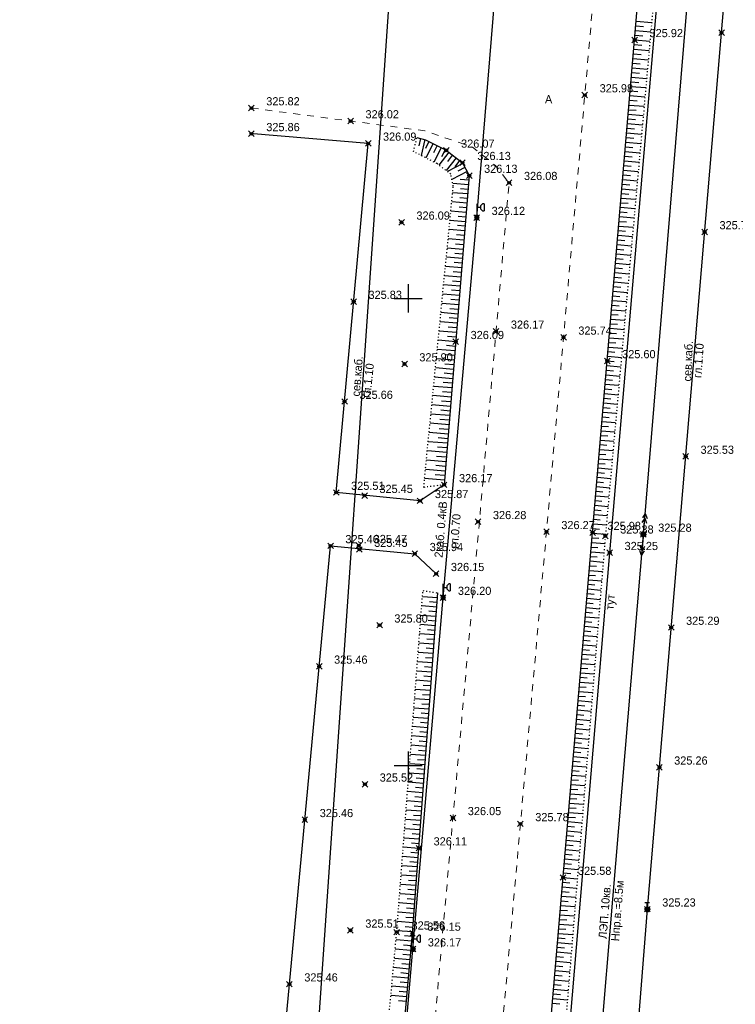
# Model space of a CAD drawing. Header units: metres. Extents: x 707528 to 709248, y 4308395 to 4311045.
# Tile 36 of 104: x 708137 to 708213, y 4309020 to 4309125. Entities that reach past the tile are written whole.
import ezdxf

# ---------------------------------------------------------------- set-up
doc = ezdxf.new("R2010")
doc.units = ezdxf.units.M
doc.header["$LTSCALE"] = 0.5
doc.header["$PDMODE"] = 35
doc.header["$PDSIZE"] = 0.3
for name, pattern in [('Auto_Street_NotBorder_Line_m1', [3, 1.5, -1.5]), ('ДОРОГИ_СТРОЯЩ', [9, 8, -1]), ('Контура низ откосов  Штриховая 0.1-0.5 - - - - - - -', [0.6, 0.1, -0.5])]:
    doc.linetypes.add(name, pattern=pattern)
for name, color, linetype in [('(001) Сетка', 92, 'Continuous'), ('(004) Точки рельефа', 7, 'Continuous'), ('(016) Кабель', 1, 'Continuous'), ('(019) Связь', 3, 'ИК_КАБ_СВЯЗИ'), ('(022) Возд. Линии', 7, 'Continuous'), ('(025) Дорога', 7, 'Continuous'), ('(035) Откосы', 7, 'Continuous'), ('(038) Деревья', 7, 'Continuous'), ('(040) Ограда', 7, 'Continuous')]:
    doc.layers.add(name, color=color, linetype=linetype)
doc.layers.add('AUTO#_ROADS_EXIST_L', color=7, linetype='Continuous', lineweight=15, true_color=0x000000)
doc.styles.add('BM-431', font='txt')
doc.styles.add('D-431', font='txt')
doc.styles.add('S', font='txtwr', dxfattribs={"oblique": 15})
doc.styles.get("Standard").update_dxf_attribs({"font": 'txt.shx'})
doc.linetypes.add('ИК_КАБ_СВЯЗИ', pattern='A,4,["o",Standard,S=0.5,R=0,X=0,Y=-0.125],4,-2', length=10)
doc.linetypes.add('ИК_Э_КАБ_ВН', pattern='A,8,-2,["<<",Standard,S=1,R=0,X=0,Y=-0.5],8,[">>",Standard,S=1,R=0,X=-1,Y=-0.5],-2', length=20)
doc.linetypes.add('ИК_Э_КАБ_НН', pattern='A,8,-2,["<",Standard,S=1,R=0,X=0,Y=-0.5],8,[">",Standard,S=1,R=0,X=-0.5,Y=-0.5],-2', length=20)
doc.linetypes.add('ОГРАДА_М_1М', pattern='A,2.5,["о",Standard,S=1,R=0,X=0,Y=-0.35],0.5,["0",Standard,S=0.5,R=0,X=-0.3,Y=-0.25],2.5', length=5.5)
doc.linetypes.add('РЯД_ДЕР_ДО4М', pattern='A,0,[133,ltypeshp.shx,S=0.4,R=0,X=0,Y=0],-3', length=3)

# ---------------------------------------------------------------- blocks, each defined once
blk = doc.blocks.new('strela1')
at = {"layer": '(022) Возд. Линии'}
for p, q in [((-2, 0), (-1.5, 0.25)), ((0, 0), (-2, 0)), ((-2, 0), (-1.5, -0.25)), ((-1.5, 0), (-1, 0.25)), ((-1.5, 0), (-1, -0.25))]:
    blk.add_line(p, q, dxfattribs=at)
blk = doc.blocks.new('strela2')
at = {"layer": '(022) Возд. Линии'}
for p, q in [((0, 0), (2, 0)), ((1.5, 0), (1, 0.25)), ((1.5, 0), (1, -0.25)), ((2, 0), (1.5, 0.25)), ((2, 0), (1.5, -0.25))]:
    blk.add_line(p, q, dxfattribs=at)
blk = doc.blocks.new('STOLB')
at = {"layer": '(022) Возд. Линии'}
blk.add_circle((0, 0), 0.25, dxfattribs=at)
blk = doc.blocks.new('*X145')
at = {"color": 0}
for p, q in [((9.5, 5.08), (10.49, 5.08)), ((9.5, 5.07), (10.49, 5.07)), ((9.5, 5.06), (10.49, 5.06)), ((9.5, 5.05), (10.49, 5.05)), ((9.5, 5.04), (10.49, 5.04)), ((9.5, 5.03), (10.49, 5.03)), ((9.5, 5.02), (10.5, 5.02)), ((9.5, 5.01), (10.5, 5.01)), ((9.5, 5), (10.5, 5)), ((9.5, 4.99), (10.5, 4.99)), ((9.5, 4.98), (10.5, 4.98)), ((9.5, 4.97), (10.5, 4.97)), ((9.5, 4.96), (10.49, 4.96)), ((9.5, 4.95), (10.49, 4.95)), ((9.5, 4.94), (10.49, 4.94)), ((9.5, 4.93), (10.49, 4.93)), ((9.5, 4.92), (10.49, 4.92)), ((9.5, 4.91), (10.49, 4.91)), ((9.5, 4.9), (10.49, 4.9)), ((9.51, 5.12), (10.48, 5.12)), ((9.51, 5.11), (10.48, 5.11)), ((9.51, 5.1), (10.48, 5.1)), ((9.51, 5.09), (10.49, 5.09)), ((9.51, 4.89), (10.49, 4.89)), ((9.51, 4.88), (10.48, 4.88)), ((9.51, 4.87), (10.48, 4.87)), ((9.51, 4.86), (10.48, 4.86)), ((9.52, 5.16), (10.47, 5.16)), ((9.52, 5.15), (10.47, 5.15)), ((9.52, 5.14), (10.47, 5.14)), ((9.52, 5.13), (10.48, 5.13)), ((9.52, 4.85), (10.48, 4.85)), ((9.52, 4.84), (10.47, 4.84)), ((9.52, 4.83), (10.47, 4.83)), ((9.53, 5.18), (10.46, 5.18)), ((9.53, 5.17), (10.46, 5.17)), ((9.53, 4.82), (10.47, 4.82)), ((9.53, 4.81), (10.46, 4.81)), ((9.53, 4.8), (10.46, 4.8)), ((9.54, 5.2), (10.45, 5.2)), ((9.54, 5.19), (10.46, 5.19)), ((9.54, 4.79), (10.45, 4.79)), ((9.54, 4.78), (10.45, 4.78)), ((9.55, 5.22), (10.44, 5.22)), ((9.55, 5.21), (10.45, 5.21)), ((9.55, 4.77), (10.44, 4.77)), ((9.55, 4.76), (10.44, 4.76)), ((9.56, 5.24), (10.43, 5.24)), ((9.56, 5.23), (10.44, 5.23)), ((9.56, 4.75), (10.43, 4.75)), ((9.56, 4.74), (10.43, 4.74)), ((9.57, 5.26), (10.42, 5.26)), ((9.57, 5.25), (10.43, 5.25)), ((9.57, 4.73), (10.42, 4.73)), ((9.58, 5.27), (10.41, 5.27)), ((9.58, 4.72), (10.41, 4.72)), ((9.58, 4.71), (10.41, 4.71)), ((9.59, 5.29), (10.4, 5.29)), ((9.59, 5.28), (10.41, 5.28)), ((9.59, 4.7), (10.4, 4.7)), ((9.6, 5.3), (10.39, 5.3)), ((9.6, 4.69), (10.39, 4.69)), ((9.61, 5.31), (10.38, 5.31)), ((9.61, 4.68), (10.39, 4.68)), ((9.61, 4.67), (10.38, 4.67)), ((9.62, 5.32), (10.37, 5.32)), ((9.62, 4.66), (10.37, 4.66)), ((9.63, 5.33), (10.37, 5.33)), ((9.63, 4.65), (10.36, 4.65)), ((9.64, 5.34), (10.36, 5.34)), ((9.64, 4.64), (10.35, 4.64)), ((9.65, 5.35), (10.35, 5.35)), ((9.65, 4.63), (10.34, 4.63)), ((9.66, 5.36), (10.34, 5.36)), ((9.66, 4.62), (10.33, 4.62)), ((9.67, 5.37), (10.32, 5.37)), ((9.67, 4.61), (10.32, 4.61)), ((9.68, 5.38), (10.31, 5.38)), ((9.69, 5.39), (10.3, 5.39)), ((9.69, 4.6), (10.31, 4.6)), ((9.7, 4.59), (10.29, 4.59)), ((9.71, 5.4), (10.29, 5.4)), ((9.71, 4.58), (10.28, 4.58)), ((9.72, 5.41), (10.27, 5.41)), ((9.73, 4.57), (10.26, 4.57)), ((9.74, 5.42), (10.26, 5.42)), ((9.75, 5.43), (10.24, 5.43)), ((9.75, 4.56), (10.25, 4.56)), ((9.76, 4.55), (10.23, 4.55)), ((9.77, 5.44), (10.22, 5.44)), ((9.78, 4.54), (10.21, 4.54)), ((9.79, 5.45), (10.2, 5.45)), ((9.81, 4.53), (10.18, 4.53)), ((9.82, 5.46), (10.18, 5.46)), ((9.83, 4.52), (10.16, 4.52)), ((9.85, 5.47), (10.15, 5.47)), ((9.87, 4.51), (10.12, 4.51)), ((9.88, 5.48), (10.11, 5.48)), ((9.91, 4.5), (10.08, 4.5)), ((9.94, 5.49), (10.05, 5.49))]:
    blk.add_line(p, q, dxfattribs=at)
blk = doc.blocks.new('I01070')
at = {"color": 0}
blk.add_circle((0.05, 0.03), 0.5, dxfattribs=at)
blk.add_blockref('*X145', (-9.95, -4.96), dxfattribs=at)
blk = doc.blocks.new('I0195')
at = {"layer": '(016) Кабель', "color": 0, "linetype": 'ИК_Э_КАБ_ВН'}
for p, q in [((-0.275, 0.74), (0.225, 0.74)), ((-0.025, 0.24), (-0.025, 0.74))]:
    blk.add_line(p, q, dxfattribs=at)
at = {"layer": '(016) Кабель', "color": 0, "linetype": 'ИК_Э_КАБ_ВН', "xscale": 0.5, "yscale": 0.5, "zscale": 0.5}
blk.add_blockref('I01070', (-0.025, -0.01), dxfattribs=at)
blk = doc.blocks.new('U1111')
for p, q in [((0.1, 0.45), (0.1, 2.95)), ((0.1, 2.2), (0.85, 2.2)), ((1.28934, 2.95), (0.85, 2.51066)), ((0.85, 2.51066), (0.85, 1.88934)), ((1.6, 2.95), (1.28934, 2.95)), ((1.6, 2.95), (1.6, 1.45)), ((0, 0.05), (0.1, 0.05)), ((0, -0.05), (0, 0.05)), ((0.1, 0.05), (0.1, -0.05)), ((0.85, 1.88934), (1.28934, 1.45)), ((1.28934, 1.45), (1.6, 1.45)), ((0.1, -0.05), (0, -0.05))]:
    blk.add_line(p, q)
blk.add_lwpolyline([(0.55, 0), (0.3, 0.433013), (-0.2, 0.433013), (-0.45, 0), (-0.2, -0.433013), (0.3, -0.433013)], close=True)
at = {"color": 4, "style": 'S', "oblique": 15}
blk.add_attdef('Z', (1.142936, -1.391276), '', height=2, dxfattribs=at)
blk = doc.blocks.new('Setka')
at = {"layer": '(001) Сетка'}
for p, q in [((0, 1.5), (0, -1.5)), ((-1.5, 0), (1.5, 0))]:
    blk.add_line(p, q, dxfattribs=at)

msp = doc.modelspace()

# ---------------------------------------------------------------- linework, layer by layer
at = {"layer": '(016) Кабель', "linetype": 'ИК_Э_КАБ_НН', "elevation": 325.65, "flags": 128}
msp.add_lwpolyline([(708148.16, 4308651.7), (708151.5, 4308692.41), (708155.95, 4308744.12), (708160.09, 4308792.08), (708165.82, 4308866.03), (708169.05, 4308905.96), (708172.4, 4308947.61), (708175.76, 4308988.14), (708178.98, 4309025.59), (708182.2, 4309063.2), (708185.81, 4309103.87), (708189.13, 4309144.32), (708192.28, 4309183.21), (708195.86, 4309224.8), (708198.74, 4309260.8), (708202.87, 4309309.74), (708206.45, 4309354.35), (708209.62, 4309392.71), (708214, 4309431.24), (708217.89, 4309470.55), (708222.29, 4309519.97), (708227.65, 4309584.99), (708230.7, 4309620.04), (708233.6, 4309650.66), (708236.61, 4309686.64), (708239.92, 4309725.26), (708242.96, 4309758.87), (708245.88, 4309791.49), (708249.04, 4309830.22), (708251.64, 4309862.09), (708254.55, 4309895.44), (708258.53, 4309939.87), (708262.1, 4309983.75), (708265.01, 4310017.02), (708267.69, 4310050.03), (708270.44, 4310083.37), (708274.29, 4310124.62), (708277.62, 4310164.75), (708280.24, 4310192.85), (708282.13, 4310214.07), (708285.19, 4310249.54), (708287.52, 4310279.26), (708289.72, 4310303.87), (708292.58, 4310337.27), (708295.61, 4310373.42), (708298.17, 4310403.78), (708301.1, 4310436.1), (708303.91, 4310468.22), (708306.25, 4310494.56), (708309.27, 4310529.23), (708312.33, 4310564.7), (708314.66, 4310594.42), (708316.85, 4310619.03), (708319.71, 4310652.44), (708322.75, 4310688.58), (708325.31, 4310718.94), (708328.24, 4310751.26), (708331.05, 4310783.38), (708331.61, 4310789.72)], dxfattribs=at)
at = {"layer": '(019) Связь', "flags": 128}
for points, elevation in [([(708317.15, 4310791), (708301.02, 4310609.69), (708256.74, 4310111.97), (708241.57, 4309932.29), (708189.21, 4309312.33), (708166.33, 4308981.07), (708160.32, 4308915.54), (708146.62, 4308758.23), (708137.03, 4308632.5), (708137.03, 4308632.5), (708137.03, 4308632.5), (708136.9, 4308567.22), (708136.89, 4308563.9)], 324.52), ([(708153.01, 4308571.82), (708156.99, 4308609.51), (708156.99, 4308609.51), (708174.15, 4308666.96), (708174.32, 4308670.73), (708195.36, 4308919.93), (708204.07, 4309029.86), (708218.91, 4309205.25), (708226.16, 4309224.91), (708236.6, 4309425.45), (708237.56, 4309445.94), (708241.53, 4309518.71), (708251.54, 4309611.08), (708253.16, 4309631.29), (708257.43, 4309700.42), (708258.88, 4309712.26), (708269.33, 4309836.62), (708270.39, 4309849.38), (708278.27, 4309932.28), (708280.62, 4309944.7), (708295.32, 4310108.26), (708303.77, 4310173.62), (708303.35, 4310191.01), (708305.19, 4310238.89), (708306.7, 4310249.89), (708308.61, 4310273.09), (708309.89, 4310281.81), (708320.55, 4310401.57), (708321.59, 4310412.94), (708336.89, 4310582.46), (708345.29, 4310694.49), (708346.98, 4310695.56), (708355.08, 4310696.93), (708358.13, 4310696.44)], 325.43)]:
    msp.add_lwpolyline(points, dxfattribs=dict(at, elevation=elevation))
at = {"layer": '(022) Возд. Линии', "elevation": -1.94, "flags": 128}
msp.add_lwpolyline([(708173.51, 4308716.07), (708180.43, 4308788.09), (708187.56, 4308888.99), (708190.62, 4308921.47), (708195.78, 4308976.19), (708203.64, 4309069.96), (708211.44, 4309164.29), (708218.6, 4309250.65), (708219.25, 4309256.07), (708222.24, 4309295.89), (708225.83, 4309339.6), (708227.55, 4309406.95), (708237.81, 4309505.38), (708242.3, 4309555.66), (708248.42, 4309625.62), (708247.86, 4309642.82), (708220.32, 4309644.94)], dxfattribs=at)
at = {"layer": '(035) Откосы'}
for p, q in [((708202.88, 4309124.89, 325.46), (708204.53, 4309124.75, 325.46)), ((708202.79, 4309123.89, 325.46), (708204.44, 4309123.75, 325.46)), ((708202.84, 4309124.39, 325.46), (708203.66, 4309124.32, 325.46)), ((708202.71, 4309122.89, 325.46), (708204.35, 4309122.75, 325.46)), ((708202.75, 4309123.39, 325.46), (708203.57, 4309123.32, 325.46)), ((708202.58, 4309121.4, 325.46), (708203.4, 4309121.33, 325.46)), ((708202.63, 4309121.9, 325.46), (708204.26, 4309121.76, 325.46)), ((708202.67, 4309122.4, 325.46), (708203.49, 4309122.33, 325.46)), ((708202.5, 4309120.4, 325.46), (708203.31, 4309120.33, 325.46)), ((708202.54, 4309120.9, 325.46), (708204.17, 4309120.76, 325.46)), ((708202.41, 4309119.41, 325.46), (708203.22, 4309119.34, 325.46)), ((708202.46, 4309119.91, 325.46), (708204.08, 4309119.77, 325.46)), ((708202.33, 4309118.41, 325.46), (708203.14, 4309118.34, 325.46)), ((708202.37, 4309118.91, 325.46), (708203.99, 4309118.77, 325.46)), ((708202.24, 4309117.42, 325.46), (708203.05, 4309117.35, 325.46)), ((708202.29, 4309117.91, 325.46), (708203.9, 4309117.78, 325.46)), ((708202.16, 4309116.42, 325.46), (708202.96, 4309116.35, 325.46)), ((708202.2, 4309116.92, 325.46), (708203.81, 4309116.78, 325.46)), ((708202.07, 4309115.42, 325.46), (708202.88, 4309115.36, 325.46)), ((708202.12, 4309115.92, 325.46), (708203.72, 4309115.79, 325.46)), ((708201.99, 4309114.43, 325.46), (708202.79, 4309114.36, 325.46)), ((708202.03, 4309114.93, 325.46), (708203.63, 4309114.79, 325.46)), ((708201.9, 4309113.43, 325.46), (708202.7, 4309113.36, 325.46)), ((708201.95, 4309113.93, 325.46), (708203.54, 4309113.79, 325.46)), ((708179.79, 4309112.33, -0.3), (708179.6, 4309111.55, -0.3)), ((708180.26, 4309112.22, -0.3), (708179.85, 4309110.53, -0.3)), ((708180.69, 4309112.02, -0.3), (708180.31, 4309111.25, -0.3)), ((708201.78, 4309111.94, 325.46), (708203.36, 4309111.8, 325.46)), ((708201.82, 4309112.44, 325.46), (708202.61, 4309112.37, 325.46)), ((708201.86, 4309112.93, 325.46), (708203.45, 4309112.8, 325.46)), ((708181.13, 4309111.79, -0.3), (708180.35, 4309110.27, -0.3)), ((708181.56, 4309111.57, -0.3), (708181.17, 4309110.81, -0.3)), ((708181.99, 4309111.35, -0.3), (708181.21, 4309109.82, -0.3)), ((708182.82, 4309110.86, -0.3), (708181.76, 4309109.48, -0.3)), ((708182.42, 4309111.13, -0.3), (708182.02, 4309110.36, -0.3)), ((708201.69, 4309110.94, 325.46), (708203.27, 4309110.81, 325.46)), ((708201.73, 4309111.44, 325.46), (708202.53, 4309111.37, 325.46)), ((708183.59, 4309110.27, -0.3), (708182.54, 4309108.9, -0.3)), ((708183.2, 4309110.57, -0.3), (708182.68, 4309109.88, -0.3)), ((708183.97, 4309109.98, -0.3), (708183.45, 4309109.29, -0.3)), ((708201.61, 4309109.95, 325.46), (708203.18, 4309109.81, 325.46)), ((708201.65, 4309110.44, 325.46), (708202.44, 4309110.38, 325.46)), ((708184.33, 4309109.66, -0.3), (708182.68, 4309108.79, -0.3)), ((708184.78, 4309108.8, -0.3), (708183.15, 4309107.94, -0.3)), ((708184.55, 4309109.23, -0.3), (708183.8, 4309108.83, -0.3)), ((708201.52, 4309108.95, 325.46), (708203.09, 4309108.82, 325.46)), ((708201.56, 4309109.45, 325.46), (708202.35, 4309109.38, 325.46)), ((708184.97, 4309107.88, -0.3), (708184.05, 4309107.95, -0.3)), ((708201.44, 4309107.95, 325.46), (708203, 4309107.82, 325.46)), ((708201.48, 4309108.45, 325.46), (708202.26, 4309108.38, 325.46)), ((708184.93, 4309107.39, -0.3), (708183.24, 4309107.52, -0.3)), ((708184.89, 4309106.89, -0.3), (708184.08, 4309106.96, -0.3)), ((708201.35, 4309106.96, 325.46), (708202.91, 4309106.82, 325.46)), ((708201.39, 4309107.46, 325.46), (708202.18, 4309107.39, 325.46)), ((708184.85, 4309106.4, -0.3), (708183.23, 4309106.53, -0.3)), ((708184.81, 4309105.9, -0.3), (708184, 4309105.97, -0.3)), ((708201.27, 4309105.96, 325.46), (708202.82, 4309105.83, 325.46)), ((708201.31, 4309106.46, 325.46), (708202.09, 4309106.39, 325.46)), ((708184.69, 4309104.42, -0.3), (708183.04, 4309104.55, -0.3)), ((708184.77, 4309105.41, -0.3), (708183.14, 4309105.54, -0.3)), ((708184.73, 4309104.92, -0.3), (708183.91, 4309104.98, -0.3)), ((708201.18, 4309104.97, 325.46), (708202.73, 4309104.83, 325.46)), ((708201.22, 4309105.46, 325.46), (708202, 4309105.4, 325.46)), ((708184.61, 4309103.43, -0.3), (708182.94, 4309103.57, -0.3)), ((708184.65, 4309103.93, -0.3), (708183.82, 4309103.99, -0.3)), ((708201.1, 4309103.97, 325.46), (708202.65, 4309103.84, 325.46)), ((708201.14, 4309104.47, 325.46), (708201.91, 4309104.4, 325.46)), ((708184.53, 4309102.44, -0.3), (708182.85, 4309102.58, -0.3)), ((708184.57, 4309102.94, -0.3), (708183.73, 4309103.01, -0.3)), ((708200.97, 4309102.48, 325.46), (708201.74, 4309102.41, 325.46)), ((708201.01, 4309102.97, 325.46), (708202.56, 4309102.84, 325.46)), ((708201.05, 4309103.47, 325.46), (708201.83, 4309103.41, 325.46)), ((708184.44, 4309101.46, -0.3), (708182.75, 4309101.59, -0.3)), ((708184.49, 4309101.95, -0.3), (708183.64, 4309102.02, -0.3)), ((708200.88, 4309101.48, 325.46), (708201.65, 4309101.41, 325.46)), ((708200.93, 4309101.98, 325.46), (708202.47, 4309101.85, 325.46)), ((708184.36, 4309100.47, -0.3), (708182.65, 4309100.61, -0.3)), ((708184.4, 4309100.96, -0.3), (708183.55, 4309101.03, -0.3)), ((708200.8, 4309100.48, 325.46), (708201.56, 4309100.42, 325.46)), ((708200.84, 4309100.98, 325.46), (708202.38, 4309100.85, 325.46)), ((708184.28, 4309099.48, -0.3), (708182.56, 4309099.62, -0.3)), ((708184.32, 4309099.97, -0.3), (708183.46, 4309100.04, -0.3)), ((708200.71, 4309099.49, 325.46), (708201.48, 4309099.42, 325.46)), ((708200.76, 4309099.99, 325.46), (708202.29, 4309099.85, 325.46)), ((708184.2, 4309098.49, -0.3), (708182.46, 4309098.63, -0.3)), ((708184.24, 4309098.99, -0.3), (708183.38, 4309099.06, -0.3)), ((708200.63, 4309098.49, 325.46), (708201.39, 4309098.43, 325.46)), ((708200.67, 4309098.99, 325.46), (708202.2, 4309098.86, 325.46)), ((708184.12, 4309097.5, -0.3), (708182.36, 4309097.65, -0.3)), ((708184.16, 4309098, -0.3), (708183.29, 4309098.07, -0.3)), ((708200.54, 4309097.5, 325.46), (708201.3, 4309097.43, 325.46)), ((708200.59, 4309097.99, 325.46), (708202.11, 4309097.86, 325.46)), ((708184.04, 4309096.52, -0.3), (708182.26, 4309096.66, -0.3)), ((708184.08, 4309097.01, -0.3), (708183.2, 4309097.08, -0.3)), ((708200.46, 4309096.5, 325.46), (708201.22, 4309096.43, 325.46)), ((708200.5, 4309097, 325.46), (708202.02, 4309096.87, 325.46)), ((708183.96, 4309095.53, -0.3), (708182.17, 4309095.67, -0.3)), ((708183.92, 4309095.03, -0.3), (708183.02, 4309095.11, -0.3)), ((708184, 4309096.02, -0.3), (708183.11, 4309096.09, -0.3)), ((708200.37, 4309095.5, 325.46), (708201.13, 4309095.44, 325.46)), ((708200.42, 4309096, 325.46), (708201.93, 4309095.87, 325.46)), ((708183.88, 4309094.54, -0.3), (708182.07, 4309094.69, -0.3)), ((708183.84, 4309094.04, -0.3), (708182.93, 4309094.12, -0.3)), ((708200.25, 4309094.01, 325.46), (708201.75, 4309093.88, 325.46)), ((708200.29, 4309094.51, 325.46), (708201.04, 4309094.44, 325.46)), ((708200.33, 4309095, 325.46), (708201.84, 4309094.88, 325.46)), ((708183.8, 4309093.55, -0.3), (708181.97, 4309093.7, -0.3)), ((708183.76, 4309093.06, -0.3), (708182.84, 4309093.13, -0.3)), ((708200.16, 4309093.01, 325.46), (708201.66, 4309092.89, 325.46)), ((708200.2, 4309093.51, 325.46), (708200.95, 4309093.45, 325.46)), ((708183.72, 4309092.56, -0.3), (708181.88, 4309092.71, -0.3)), ((708183.68, 4309092.07, -0.3), (708182.76, 4309092.14, -0.3)), ((708200.08, 4309092.02, 325.46), (708201.57, 4309091.89, 325.46)), ((708200.12, 4309092.51, 325.46), (708200.87, 4309092.45, 325.46)), ((708183.64, 4309091.57, -0.3), (708181.78, 4309091.73, -0.3)), ((708183.6, 4309091.08, -0.3), (708182.67, 4309091.16, -0.3)), ((708199.99, 4309091.02, 325.46), (708201.48, 4309090.89, 325.46)), ((708200.03, 4309091.52, 325.46), (708200.78, 4309091.46, 325.46)), ((708183.56, 4309090.59, -0.3), (708181.68, 4309090.74, -0.3)), ((708183.52, 4309090.09, -0.3), (708182.58, 4309090.17, -0.3)), ((708199.91, 4309090.02, 325.46), (708201.39, 4309089.9, 325.46)), ((708199.95, 4309090.52, 325.46), (708200.69, 4309090.46, 325.46)), ((708183.4, 4309088.61, -0.3), (708181.49, 4309088.77, -0.3)), ((708183.48, 4309089.6, -0.3), (708181.58, 4309089.75, -0.3)), ((708183.44, 4309089.1, -0.3), (708182.49, 4309089.18, -0.3)), ((708199.82, 4309089.03, 325.46), (708201.3, 4309088.9, 325.46)), ((708199.86, 4309089.53, 325.46), (708200.6, 4309089.46, 325.46)), ((708183.32, 4309087.62, -0.3), (708181.39, 4309087.78, -0.3)), ((708183.36, 4309088.12, -0.3), (708182.4, 4309088.19, -0.3)), ((708199.74, 4309088.03, 325.46), (708201.21, 4309087.91, 325.46)), ((708199.78, 4309088.53, 325.46), (708200.52, 4309088.47, 325.46)), ((708183.24, 4309086.63, -0.3), (708181.29, 4309086.79, -0.3)), ((708183.28, 4309087.13, -0.3), (708182.31, 4309087.21, -0.3)), ((708199.65, 4309087.04, 325.46), (708201.12, 4309086.91, 325.46)), ((708199.69, 4309087.53, 325.46), (708200.43, 4309087.47, 325.46)), ((708183.16, 4309085.65, -0.3), (708181.2, 4309085.8, -0.3)), ((708183.2, 4309086.14, -0.3), (708182.22, 4309086.22, -0.3)), ((708199.57, 4309086.04, 325.46), (708201.03, 4309085.92, 325.46)), ((708199.61, 4309086.54, 325.46), (708200.34, 4309086.48, 325.46)), ((708183.08, 4309084.66, -0.3), (708181.1, 4309084.82, -0.3)), ((708183.12, 4309085.15, -0.3), (708182.14, 4309085.23, -0.3)), ((708199.44, 4309084.55, 325.46), (708200.17, 4309084.48, 325.46)), ((708199.48, 4309085.04, 325.46), (708200.94, 4309084.92, 325.46)), ((708199.53, 4309085.54, 325.46), (708200.25, 4309085.48, 325.46)), ((708183, 4309083.67, -0.3), (708181, 4309083.83, -0.3)), ((708183.04, 4309084.16, -0.3), (708182.05, 4309084.24, -0.3)), ((708199.36, 4309083.55, 325.46), (708200.08, 4309083.49, 325.46)), ((708199.4, 4309084.05, 325.46), (708200.85, 4309083.92, 325.46)), ((708182.92, 4309082.68, -0.3), (708180.9, 4309082.84, -0.3)), ((708182.96, 4309083.17, -0.3), (708181.96, 4309083.26, -0.3)), ((708199.27, 4309082.55, 325.46), (708199.99, 4309082.49, 325.46)), ((708199.31, 4309083.05, 325.46), (708200.76, 4309082.93, 325.46)), ((708182.84, 4309081.69, -0.3), (708180.81, 4309081.86, -0.3)), ((708182.88, 4309082.19, -0.3), (708181.87, 4309082.27, -0.3)), ((708199.19, 4309081.56, 325.46), (708199.91, 4309081.5, 325.46)), ((708199.23, 4309082.06, 325.46), (708200.67, 4309081.93, 325.46)), ((708182.76, 4309080.7, -0.3), (708180.71, 4309080.87, -0.3)), ((708182.8, 4309081.2, -0.3), (708181.78, 4309081.28, -0.3)), ((708199.1, 4309080.56, 325.46), (708199.82, 4309080.5, 325.46)), ((708199.14, 4309081.06, 325.46), (708200.58, 4309080.94, 325.46)), ((708182.68, 4309079.72, -0.3), (708180.61, 4309079.88, -0.3)), ((708182.64, 4309079.22, -0.3), (708181.6, 4309079.31, -0.3)), ((708182.72, 4309080.21, -0.3), (708181.69, 4309080.29, -0.3)), ((708199.02, 4309079.57, 325.46), (708199.73, 4309079.51, 325.46)), ((708199.06, 4309080.06, 325.46), (708200.49, 4309079.94, 325.46)), ((708182.6, 4309078.73, -0.3), (708180.52, 4309078.9, -0.3)), ((708182.56, 4309078.23, -0.3), (708181.51, 4309078.32, -0.3)), ((708198.93, 4309078.57, 325.46), (708199.64, 4309078.51, 325.46)), ((708198.97, 4309079.07, 325.46), (708200.4, 4309078.95, 325.46)), ((708182.52, 4309077.74, -0.3), (708180.42, 4309077.91, -0.3)), ((708182.48, 4309077.25, -0.3), (708181.43, 4309077.33, -0.3)), ((708198.85, 4309077.57, 325.46), (708199.56, 4309077.51, 325.46)), ((708198.89, 4309078.07, 325.46), (708200.31, 4309077.95, 325.46)), ((708182.44, 4309076.75, -0.3), (708180.32, 4309076.92, -0.3)), ((708182.4, 4309076.26, -0.3), (708181.34, 4309076.34, -0.3)), ((708198.76, 4309076.58, 325.46), (708199.47, 4309076.52, 325.46)), ((708198.8, 4309077.08, 325.46), (708200.22, 4309076.96, 325.46)), ((708182.36, 4309075.76, -0.3), (708180.23, 4309075.94, -0.3)), ((708198.63, 4309075.08, 325.46), (708200.04, 4309074.96, 325.46)), ((708198.68, 4309075.58, 325.46), (708199.38, 4309075.52, 325.46)), ((708198.72, 4309076.08, 325.46), (708200.13, 4309075.96, 325.46)), ((708198.55, 4309074.09, 325.46), (708199.95, 4309073.97, 325.46)), ((708198.59, 4309074.59, 325.46), (708199.29, 4309074.53, 325.46)), ((708198.46, 4309073.09, 325.46), (708199.86, 4309072.97, 325.46)), ((708198.51, 4309073.59, 325.46), (708199.21, 4309073.53, 325.46)), ((708198.38, 4309072.1, 325.46), (708199.77, 4309071.98, 325.46)), ((708198.42, 4309072.59, 325.46), (708199.12, 4309072.53, 325.46)), ((708198.29, 4309071.1, 325.46), (708199.68, 4309070.98, 325.46)), ((708198.34, 4309071.6, 325.46), (708199.03, 4309071.54, 325.46)), ((708198.21, 4309070.1, 325.46), (708199.59, 4309069.99, 325.46)), ((708198.25, 4309070.6, 325.46), (708198.94, 4309070.54, 325.46)), ((708198.12, 4309069.11, 325.46), (708199.51, 4309068.99, 325.46)), ((708198.17, 4309069.61, 325.46), (708198.86, 4309069.55, 325.46)), ((708198.04, 4309068.11, 325.46), (708199.43, 4309067.99, 325.46)), ((708198.08, 4309068.61, 325.46), (708198.77, 4309068.55, 325.46)), ((708197.91, 4309066.62, 325.46), (708198.61, 4309066.56, 325.46)), ((708197.95, 4309067.12, 325.46), (708199.35, 4309067, 325.46)), ((708198, 4309067.61, 325.46), (708198.69, 4309067.55, 325.46)), ((708197.82, 4309065.62, 325.46), (708198.52, 4309065.56, 325.46)), ((708197.87, 4309066.12, 325.46), (708199.26, 4309066, 325.46)), ((708197.74, 4309064.63, 325.46), (708198.44, 4309064.57, 325.46)), ((708197.78, 4309065.12, 325.46), (708199.18, 4309065, 325.46)), ((708197.65, 4309063.63, 325.46), (708198.36, 4309063.57, 325.46)), ((708197.7, 4309064.13, 325.46), (708199.1, 4309064.01, 325.46)), ((708179.99, 4309063.33, 325.83), (708181.59, 4309063.21, 325.83)), ((708180.76, 4309062.77, 325.83), (708181.55, 4309062.71, 325.83)), ((708197.57, 4309062.63, 325.46), (708198.27, 4309062.57, 325.46)), ((708197.61, 4309063.13, 325.46), (708199.02, 4309063.01, 325.46)), ((708179.84, 4309061.34, 325.83), (708181.44, 4309061.22, 325.83)), ((708179.92, 4309062.34, 325.83), (708181.52, 4309062.22, 325.83)), ((708180.68, 4309061.78, 325.83), (708181.48, 4309061.72, 325.83)), ((708197.48, 4309061.64, 325.46), (708198.19, 4309061.58, 325.46)), ((708197.53, 4309062.14, 325.46), (708198.94, 4309062.01, 325.46)), ((708179.77, 4309060.35, 325.83), (708181.37, 4309060.23, 325.83)), ((708180.61, 4309060.79, 325.83), (708181.41, 4309060.73, 325.83)), ((708197.4, 4309060.64, 325.46), (708198.11, 4309060.58, 325.46)), ((708197.44, 4309061.14, 325.46), (708198.86, 4309061.02, 325.46)), ((708179.69, 4309059.36, 325.83), (708181.3, 4309059.24, 325.83)), ((708180.53, 4309059.79, 325.83), (708181.33, 4309059.73, 325.83)), ((708197.31, 4309059.65, 325.46), (708198.02, 4309059.58, 325.46)), ((708197.36, 4309060.14, 325.46), (708198.78, 4309060.02, 325.46)), ((708179.61, 4309058.36, 325.83), (708181.22, 4309058.24, 325.83)), ((708180.46, 4309058.8, 325.83), (708181.26, 4309058.74, 325.83)), ((708197.23, 4309058.65, 325.46), (708197.94, 4309058.59, 325.46)), ((708197.27, 4309059.15, 325.46), (708198.69, 4309059.03, 325.46)), ((708179.54, 4309057.37, 325.83), (708181.15, 4309057.25, 325.83)), ((708180.38, 4309057.81, 325.83), (708181.19, 4309057.75, 325.83)), ((708197.1, 4309057.16, 325.46), (708198.53, 4309057.03, 325.46)), ((708197.14, 4309057.65, 325.46), (708197.86, 4309057.59, 325.46)), ((708197.19, 4309058.15, 325.46), (708198.61, 4309058.03, 325.46)), ((708179.46, 4309056.38, 325.83), (708181.08, 4309056.26, 325.83)), ((708180.31, 4309056.81, 325.83), (708181.11, 4309056.75, 325.83)), ((708197.01, 4309056.16, 325.46), (708198.45, 4309056.04, 325.46)), ((708197.06, 4309056.66, 325.46), (708197.77, 4309056.6, 325.46)), ((708179.39, 4309055.38, 325.83), (708181, 4309055.26, 325.83)), ((708180.23, 4309055.82, 325.83), (708181.04, 4309055.76, 325.83)), ((708196.93, 4309055.16, 325.46), (708198.37, 4309055.04, 325.46)), ((708196.97, 4309055.66, 325.46), (708197.69, 4309055.6, 325.46)), ((708179.31, 4309054.39, 325.83), (708180.93, 4309054.27, 325.83)), ((708180.16, 4309054.83, 325.83), (708180.97, 4309054.77, 325.83)), ((708196.84, 4309054.17, 325.46), (708198.29, 4309054.04, 325.46)), ((708196.89, 4309054.67, 325.46), (708197.61, 4309054.6, 325.46)), ((708179.23, 4309053.4, 325.83), (708180.86, 4309053.28, 325.83)), ((708180.08, 4309053.83, 325.83), (708180.89, 4309053.78, 325.83)), ((708196.76, 4309053.17, 325.46), (708198.21, 4309053.05, 325.46)), ((708196.8, 4309053.67, 325.46), (708197.52, 4309053.61, 325.46)), ((708179.16, 4309052.41, 325.83), (708180.78, 4309052.29, 325.83)), ((708179.93, 4309051.85, 325.83), (708180.75, 4309051.79, 325.83)), ((708180.01, 4309052.84, 325.83), (708180.82, 4309052.78, 325.83)), ((708196.67, 4309052.18, 325.46), (708198.12, 4309052.05, 325.46)), ((708196.72, 4309052.67, 325.46), (708197.44, 4309052.61, 325.46)), ((708179.08, 4309051.41, 325.83), (708180.71, 4309051.29, 325.83)), ((708179.86, 4309050.86, 325.83), (708180.67, 4309050.8, 325.83)), ((708196.59, 4309051.18, 325.46), (708198.04, 4309051.05, 325.46)), ((708196.63, 4309051.68, 325.46), (708197.36, 4309051.61, 325.46)), ((708179.01, 4309050.42, 325.83), (708180.64, 4309050.3, 325.83)), ((708179.78, 4309049.86, 325.83), (708180.6, 4309049.8, 325.83)), ((708196.5, 4309050.18, 325.46), (708197.96, 4309050.06, 325.46)), ((708196.55, 4309050.68, 325.46), (708197.27, 4309050.62, 325.46)), ((708178.93, 4309049.43, 325.83), (708180.56, 4309049.31, 325.83)), ((708179.71, 4309048.87, 325.83), (708180.53, 4309048.81, 325.83)), ((708196.38, 4309048.69, 325.46), (708197.11, 4309048.63, 325.46)), ((708196.42, 4309049.19, 325.46), (708197.88, 4309049.06, 325.46)), ((708196.46, 4309049.69, 325.46), (708197.19, 4309049.62, 325.46)), ((708178.85, 4309048.43, 325.83), (708180.49, 4309048.31, 325.83)), ((708179.63, 4309047.88, 325.83), (708180.45, 4309047.82, 325.83)), ((708196.29, 4309047.69, 325.46), (708197.02, 4309047.63, 325.46)), ((708196.33, 4309048.19, 325.46), (708197.8, 4309048.07, 325.46)), ((708178.78, 4309047.44, 325.83), (708180.42, 4309047.32, 325.83)), ((708179.56, 4309046.88, 325.83), (708180.38, 4309046.82, 325.83)), ((708196.2, 4309046.7, 325.46), (708196.94, 4309046.63, 325.46)), ((708196.25, 4309047.19, 325.46), (708197.72, 4309047.07, 325.46)), ((708178.7, 4309046.45, 325.83), (708180.34, 4309046.33, 325.83)), ((708179.48, 4309045.89, 325.83), (708180.3, 4309045.83, 325.83)), ((708196.12, 4309045.7, 325.46), (708196.86, 4309045.64, 325.46)), ((708196.16, 4309046.2, 325.46), (708197.64, 4309046.07, 325.46)), ((708178.63, 4309045.45, 325.83), (708180.27, 4309045.33, 325.83)), ((708179.41, 4309044.9, 325.83), (708180.23, 4309044.84, 325.83)), ((708196.03, 4309044.7, 325.46), (708196.77, 4309044.64, 325.46)), ((708196.08, 4309045.2, 325.46), (708197.55, 4309045.08, 325.46)), ((708178.47, 4309043.47, 325.83), (708180.12, 4309043.35, 325.83)), ((708178.55, 4309044.46, 325.83), (708180.19, 4309044.34, 325.83)), ((708179.33, 4309043.9, 325.83), (708180.16, 4309043.84, 325.83)), ((708195.95, 4309043.71, 325.46), (708196.69, 4309043.65, 325.46)), ((708195.99, 4309044.21, 325.46), (708197.47, 4309044.08, 325.46)), ((708178.4, 4309042.48, 325.83), (708180.05, 4309042.35, 325.83)), ((708179.26, 4309042.91, 325.83), (708180.08, 4309042.85, 325.83)), ((708195.86, 4309042.71, 325.46), (708196.61, 4309042.65, 325.46)), ((708195.91, 4309043.21, 325.46), (708197.39, 4309043.08, 325.46)), ((708178.32, 4309041.48, 325.83), (708179.97, 4309041.36, 325.83)), ((708179.18, 4309041.92, 325.83), (708180.01, 4309041.86, 325.83)), ((708195.78, 4309041.72, 325.46), (708196.52, 4309041.65, 325.46)), ((708195.82, 4309042.21, 325.46), (708197.31, 4309042.09, 325.46)), ((708178.25, 4309040.49, 325.83), (708179.9, 4309040.37, 325.83)), ((708179.11, 4309040.92, 325.83), (708179.94, 4309040.86, 325.83)), ((708195.69, 4309040.72, 325.46), (708196.44, 4309040.66, 325.46)), ((708195.74, 4309041.22, 325.46), (708197.23, 4309041.09, 325.46)), ((708178.17, 4309039.5, 325.83), (708179.83, 4309039.37, 325.83)), ((708179.04, 4309039.93, 325.83), (708179.86, 4309039.87, 325.83)), ((708195.56, 4309039.23, 325.46), (708197.06, 4309039.1, 325.46)), ((708195.61, 4309039.72, 325.46), (708196.36, 4309039.66, 325.46)), ((708195.65, 4309040.22, 325.46), (708197.15, 4309040.09, 325.46)), ((708178.09, 4309038.5, 325.83), (708179.75, 4309038.38, 325.83)), ((708178.96, 4309038.94, 325.83), (708179.79, 4309038.88, 325.83)), ((708195.48, 4309038.23, 325.46), (708196.98, 4309038.1, 325.46)), ((708195.52, 4309038.73, 325.46), (708196.27, 4309038.66, 325.46)), ((708178.02, 4309037.51, 325.83), (708179.68, 4309037.39, 325.83)), ((708178.89, 4309037.95, 325.83), (708179.72, 4309037.88, 325.83)), ((708195.39, 4309037.23, 325.46), (708196.9, 4309037.11, 325.46)), ((708195.44, 4309037.73, 325.46), (708196.19, 4309037.67, 325.46)), ((708177.94, 4309036.52, 325.83), (708179.61, 4309036.39, 325.83)), ((708178.81, 4309036.95, 325.83), (708179.64, 4309036.89, 325.83)), ((708195.31, 4309036.24, 325.46), (708196.82, 4309036.11, 325.46)), ((708195.35, 4309036.74, 325.46), (708196.11, 4309036.67, 325.46)), ((708177.86, 4309035.52, 325.83), (708179.53, 4309035.4, 325.83)), ((708178.74, 4309035.96, 325.83), (708179.57, 4309035.9, 325.83)), ((708195.22, 4309035.24, 325.46), (708196.74, 4309035.11, 325.46)), ((708195.27, 4309035.74, 325.46), (708196.02, 4309035.68, 325.46)), ((708177.79, 4309034.53, 325.83), (708179.46, 4309034.41, 325.83)), ((708178.59, 4309033.97, 325.83), (708179.42, 4309033.91, 325.83)), ((708178.66, 4309034.97, 325.83), (708179.5, 4309034.9, 325.83)), ((708195.14, 4309034.25, 325.46), (708196.66, 4309034.12, 325.46)), ((708195.18, 4309034.74, 325.46), (708195.94, 4309034.68, 325.46)), ((708177.71, 4309033.54, 325.83), (708179.39, 4309033.41, 325.83)), ((708178.51, 4309032.98, 325.83), (708179.35, 4309032.92, 325.83)), ((708195.05, 4309033.25, 325.46), (708196.58, 4309033.12, 325.46)), ((708195.1, 4309033.75, 325.46), (708195.86, 4309033.68, 325.46)), ((708177.64, 4309032.55, 325.83), (708179.31, 4309032.42, 325.83)), ((708178.44, 4309031.99, 325.83), (708179.28, 4309031.92, 325.83)), ((708194.97, 4309032.25, 325.46), (708196.49, 4309032.12, 325.46)), ((708195.01, 4309032.75, 325.46), (708195.77, 4309032.69, 325.46)), ((708177.56, 4309031.55, 325.83), (708179.24, 4309031.43, 325.83)), ((708178.36, 4309030.99, 325.83), (708179.2, 4309030.93, 325.83)), ((708194.88, 4309031.26, 325.46), (708196.41, 4309031.13, 325.46)), ((708194.93, 4309031.76, 325.46), (708195.69, 4309031.69, 325.46)), ((708177.48, 4309030.56, 325.83), (708179.17, 4309030.43, 325.83)), ((708178.29, 4309030, 325.83), (708179.13, 4309029.94, 325.83)), ((708194.75, 4309029.76, 325.46), (708195.52, 4309029.7, 325.46)), ((708194.8, 4309030.26, 325.46), (708196.33, 4309030.13, 325.46)), ((708194.84, 4309030.76, 325.46), (708195.61, 4309030.69, 325.46)), ((708177.41, 4309029.57, 325.83), (708179.09, 4309029.44, 325.83)), ((708178.21, 4309029.01, 325.83), (708179.06, 4309028.95, 325.83)), ((708194.67, 4309028.77, 325.46), (708195.44, 4309028.7, 325.46)), ((708194.71, 4309029.27, 325.46), (708196.25, 4309029.13, 325.46)), ((708177.33, 4309028.57, 325.83), (708179.02, 4309028.45, 325.83)), ((708178.14, 4309028.01, 325.83), (708178.98, 4309027.95, 325.83)), ((708194.58, 4309027.77, 325.46), (708195.36, 4309027.71, 325.46)), ((708194.63, 4309028.27, 325.46), (708196.17, 4309028.14, 325.46)), ((708177.17, 4309026.61, 325.83), (708178.86, 4309026.46, 325.83)), ((708177.26, 4309027.58, 325.83), (708178.95, 4309027.46, 325.83)), ((708178.06, 4309027.03, 325.83), (708178.9, 4309026.96, 325.83)), ((708194.5, 4309026.78, 325.46), (708195.27, 4309026.71, 325.46)), ((708194.54, 4309027.27, 325.46), (708196.09, 4309027.14, 325.46)), ((708177.08, 4309025.62, 325.83), (708178.77, 4309025.47, 325.83)), ((708177.97, 4309026.04, 325.83), (708178.82, 4309025.97, 325.83)), ((708194.41, 4309025.78, 325.46), (708195.19, 4309025.71, 325.46)), ((708194.46, 4309026.28, 325.46), (708196.01, 4309026.15, 325.46)), ((708176.99, 4309024.63, 325.83), (708178.68, 4309024.48, 325.83)), ((708177.88, 4309025.05, 325.83), (708178.73, 4309024.98, 325.83)), ((708194.33, 4309024.78, 325.46), (708195.11, 4309024.72, 325.46)), ((708194.37, 4309025.28, 325.46), (708195.92, 4309025.15, 325.46)), ((708176.9, 4309023.64, 325.83), (708178.59, 4309023.49, 325.83)), ((708177.79, 4309024.06, 325.83), (708178.64, 4309023.98, 325.83)), ((708194.24, 4309023.79, 325.46), (708195.02, 4309023.72, 325.46)), ((708194.29, 4309024.29, 325.46), (708195.84, 4309024.15, 325.46)), ((708176.81, 4309022.65, 325.83), (708178.51, 4309022.5, 325.83)), ((708177.7, 4309023.07, 325.83), (708178.55, 4309022.99, 325.83)), ((708194.16, 4309022.79, 325.46), (708194.94, 4309022.73, 325.46)), ((708194.2, 4309023.29, 325.46), (708195.76, 4309023.16, 325.46)), ((708176.72, 4309021.65, 325.83), (708178.42, 4309021.5, 325.83)), ((708177.61, 4309022.07, 325.83), (708178.46, 4309022, 325.83)), ((708194.03, 4309021.3, 325.46), (708195.6, 4309021.16, 325.46)), ((708194.07, 4309021.8, 325.46), (708194.86, 4309021.73, 325.46)), ((708194.12, 4309022.29, 325.46), (708195.68, 4309022.16, 325.46)), ((708176.63, 4309020.66, 325.83), (708178.33, 4309020.51, 325.83)), ((708177.52, 4309021.08, 325.83), (708178.37, 4309021.01, 325.83)), ((708193.94, 4309020.3, 325.46), (708195.52, 4309020.17, 325.46)), ((708193.99, 4309020.8, 325.46), (708194.77, 4309020.73, 325.46)), ((708177.43, 4309020.09, 325.83), (708178.28, 4309020.02, 325.83)), ((708193.9, 4309019.8, 325.46), (708194.69, 4309019.74, 325.46))]:
    msp.add_line(p, q, dxfattribs=at)
at = {"layer": '(035) Откосы', "flags": 128}
for points, elevation in [([(708185.74, 4308929.7), (708190.19, 4308976.41), (708198.21, 4309070.16), (708206.31, 4309165.12), (708209.34, 4309205.63), (708210.74, 4309207.03), (708212.73, 4309228.64), (708240.19, 4309225.85), (708240.07, 4309224.68)], 325.46), ([(708179.4, 4309112.43), (708180.32, 4309112.2), (708182.55, 4309111.07), (708184.28, 4309109.74), (708185.01, 4309108.37), (708182.32, 4309075.27)], -0.3), ([(708175.63, 4308990.26), (708178.93, 4309027.27), (708181.63, 4309063.71)], 325.83)]:
    msp.add_lwpolyline(points, dxfattribs=dict(at, elevation=elevation))
at = {"layer": '(035) Откосы', "linetype": 'Контура низ откосов  Штриховая 0.1-0.5 - - - - - - -'}
for points, elevation in [([(708240.07, 4309224.68), (708214.03, 4309227.04), (708212.16, 4309206.67), (708210.32, 4309204.96), (708208.15, 4309164.84), (708199.57, 4309069.78), (708191.91, 4308976.08), (708187.03, 4308929.91)], 325.94), ([(708182.32, 4309075.27), (708180.13, 4309075), (708183.3, 4309107.24), (708183.02, 4309108.53), (708181.55, 4309109.65), (708179.04, 4309110.94), (708179.4, 4309112.43)], -0.3), ([(708175.63, 4308990.26), (708173.86, 4308990.5), (708177.24, 4309027.4), (708180.04, 4309063.95), (708181.63, 4309063.71)], 325.83)]:
    msp.add_lwpolyline(points, dxfattribs=dict(at, elevation=elevation))
at = {"layer": '(038) Деревья', "color": 0, "linetype": 'РЯД_ДЕР_ДО4М', "elevation": 325.16, "flags": 128}
msp.add_lwpolyline([(708187.72, 4308927.1), (708192.27, 4308975.92), (708200.04, 4309068.01), (708208.21, 4309163.19), (708210.69, 4309204.27)], dxfattribs=at)
at = {"layer": '(040) Ограда', "linetype": 'ОГРАДА_М_1М', "flags": 128}
for points, elevation in [([(708182.32, 4309075.27), (708179.74, 4309073.56), (708170.77, 4309074.45), (708174.19, 4309111.81), (708161.47, 4309112.86)], 325.87), ([(708149.67, 4308976.02), (708161.37, 4308974.93), (708170.16, 4309068.74), (708179.18, 4309067.89), (708181.46, 4309065.75)], 325.44)]:
    msp.add_lwpolyline(points, dxfattribs=dict(at, elevation=elevation))
at = {"color": 0, "linetype": 'ByBlock', "lineweight": -2, "transparency": 16777216}
for p in [(708212.01, 4309123.65, 325.8), (708202.71, 4309122.89, 325.92), (708197.37, 4309116.98, 325.98), (708161.69, 4309115.59, 325.82), (708172.31, 4309114.2, 326.02), (708161.69, 4309112.84, 325.86), (708174.19, 4309111.81, 326.09), (708182.55, 4309111.07, 326.07), (708184.28, 4309109.74, 326.13), (708185.01, 4309108.37, 326.13), (708189.27, 4309107.6, 326.08), (708177.76, 4309103.36, 326.09), (708185.81, 4309103.87, 326.12), (708210.2, 4309102.33, 325.78), (708172.64, 4309094.88, 325.83), (708187.88, 4309091.69, 326.17), (708183.56, 4309090.59, 326.09), (708195.1, 4309091.06, 325.74), (708199.78, 4309088.53, 325.6), (708178.08, 4309088.2, 325.9), (708171.66, 4309084.19, 325.66), (708208.17, 4309078.31, 325.53), (708182.32, 4309075.27, 326.17), (708170.77, 4309074.45, 325.51), (708173.8, 4309074.12, 325.45), (708179.74, 4309073.56, 325.87), (708185.95, 4309071.32, 326.28), (708193.27, 4309070.25, 326.27), (708198.21, 4309070.16, 325.98), (708199.57, 4309069.78, 325.38), (708203.64, 4309069.96, 325.28), (708170.16, 4309068.74, 325.46), (708173.19, 4309068.76, 325.47), (708173.25, 4309068.35, 325.45), (708179.18, 4309067.89, 325.94), (708200.04, 4309068.01, 325.25), (708181.46, 4309065.75, 326.15), (708182.2, 4309063.2, 326.2), (708175.41, 4309060.25, 325.8), (708206.62, 4309060, 325.29), (708168.95, 4309055.84, 325.46), (708205.36, 4309045.04, 325.26), (708173.84, 4309043.23, 325.52), (708167.41, 4309039.43, 325.46), (708183.26, 4309039.63, 326.05), (708190.48, 4309038.99, 325.78), (708179.61, 4309036.39, 326.11), (708195.05, 4309033.25, 325.58), (708204.07, 4309029.86, 325.23), (708172.29, 4309027.6, 325.51), (708177.24, 4309027.4, 325.56), (708178.93, 4309027.27, 326.15), (708178.98, 4309025.59, 326.17), (708165.76, 4309021.83, 325.46)]:
    msp.add_point(p, dxfattribs=at)
at = {"layer": 'AUTO#_ROADS_EXIST_L', "linetype": 'Auto_Street_NotBorder_Line_m1', "lineweight": 15, "elevation": -0.3, "flags": 128}
for points in [[(708246.48, 4309208.64), (708247.73, 4309223.55), (708240.74, 4309226.75), (708207.26, 4309229.53), (708201.12, 4309159.68), (708193.27, 4309070.25), (708184.95, 4308976.94), (708181.08, 4308926.26), (708224.13, 4308925.83)], [(708161.69, 4309115.59), (708180.24, 4309113.16), (708185.35, 4309111.42), (708187.81, 4309109.43), (708189.27, 4309107.6), (708186.05, 4309070.88), (708177.72, 4308977.54), (708174.01, 4308928.9), (708145.99, 4308931.16)]]:
    msp.add_lwpolyline(points, dxfattribs=at)

# ---------------------------------------------------------------- block references
at = {"layer": '(001) Сетка'}
for p in [(708178.46, 4309095.23), (708178.46, 4309045.23)]:
    msp.add_blockref('Setka', p, dxfattribs=at)
at = {"layer": '(019) Связь', "color": 0}
msp.add_blockref('I0195', (708204.07, 4309029.84, 324.94), dxfattribs=at)
at = {"layer": '(022) Возд. Линии', "xscale": 0.5, "yscale": 0.5, "zscale": 0.5}
for p in [(708185.79, 4309103.87, 325.65), (708182.18, 4309063.2, 325.65), (708178.96, 4309025.59, 325.65)]:
    msp.add_blockref('U1111', p, dxfattribs=at)
at = {"layer": '(022) Возд. Линии', "rotation": 85.27290578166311}
for name, p in [('strela2', (708203.66, 4309070.21, -1.94)), ('strela1', (708203.62, 4309069.71, -1.94))]:
    msp.add_blockref(name, p, dxfattribs=at)
at = {"layer": '(022) Возд. Линии'}
msp.add_blockref('STOLB', (708203.64, 4309069.96, -1.94), dxfattribs=at)

# ---------------------------------------------------------------- texts
at = {"layer": '(004) Точки рельефа', "style": 'D-431'}
for s, p in [('325.92', (708204.3, 4309123.18, 325.92)), ('325.98', (708198.96, 4309117.27, 325.98)), ('325.82', (708163.28, 4309115.88, 325.82)), ('326.02', (708173.9, 4309114.49, 326.02)), ('325.86', (708163.28, 4309113.12, 325.86)), ('326.09', (708175.77, 4309112.1, 326.09)), ('326.07', (708184.13, 4309111.35, 326.07)), ('326.13', (708185.87, 4309110.03, 326.13)), ('326.13', (708186.59, 4309108.66, 326.13)), ('326.08', (708190.86, 4309107.89, 326.08)), ('326.09', (708179.35, 4309103.65, 326.09)), ('326.12', (708187.4, 4309104.15, 326.12)), ('325.78', (708211.79, 4309102.62, 325.78)), ('325.83', (708174.22, 4309095.17, 325.83)), ('326.17', (708189.46, 4309091.98, 326.17)), ('325.74', (708196.68, 4309091.34, 325.74)), ('326.09', (708185.15, 4309090.87, 326.09)), ('325.90', (708179.66, 4309088.48, 325.9)), ('325.60', (708201.37, 4309088.82, 325.6)), ('325.66', (708173.25, 4309084.47, 325.66)), ('325.53', (708209.76, 4309078.59, 325.53)), ('326.17', (708183.91, 4309075.55, 326.17)), ('325.51', (708172.36, 4309074.73, 325.51)), ('325.45', (708175.39, 4309074.4, 325.45)), ('325.87', (708181.33, 4309073.85, 325.87)), ('326.28', (708187.54, 4309071.6, 326.28)), ('326.27', (708194.86, 4309070.53, 326.27)), ('325.98', (708199.8, 4309070.44, 325.98)), ('325.38', (708201.16, 4309070.06, 325.38)), ('325.28', (708205.23, 4309070.25, 325.28)), ('325.46', (708171.75, 4309069.02, 325.46)), ('325.47', (708174.77, 4309069.04, 325.47)), ('325.45', (708174.83, 4309068.63, 325.45)), ('325.94', (708180.77, 4309068.18, 325.94)), ('325.25', (708201.63, 4309068.29, 325.25)), ('326.15', (708183.04, 4309066.04, 326.15)), ('326.20', (708183.79, 4309063.49, 326.2)), ('325.80', (708176.99, 4309060.53, 325.8)), ('325.29', (708208.21, 4309060.29, 325.29)), ('325.46', (708170.54, 4309056.13, 325.46)), ('325.26', (708206.94, 4309045.33, 325.26)), ('325.52', (708175.42, 4309043.51, 325.52)), ('325.46', (708169, 4309039.71, 325.46)), ('326.05', (708184.85, 4309039.92, 326.05)), ('325.78', (708192.07, 4309039.27, 325.78)), ('326.11', (708181.19, 4309036.68, 326.11)), ('325.58', (708196.64, 4309033.53, 325.58)), ('325.23', (708205.66, 4309030.14, 325.23)), ('325.51', (708173.88, 4309027.88, 325.51)), ('325.56', (708178.83, 4309027.68, 325.56)), ('326.15', (708180.52, 4309027.55, 326.15)), ('326.17', (708180.57, 4309025.87, 326.17)), ('325.46', (708167.35, 4309022.12, 325.46))]:
    msp.add_text(s, height=0.875, dxfattribs=at).set_placement(p)
at = {"layer": '(016) Кабель', "color": 0, "linetype": 'Continuous', "style": 'D-431'}
for s, p in [('2каб. 0.4кВ', (708182.14, 4309067.44, -0.3)), ('гл.0.70', (708183.79, 4309068.43, -0.3))]:
    msp.add_text(s, height=0.875, rotation=85.3167, dxfattribs=at).set_placement(p)
at = {"layer": '(019) Связь', "color": 0, "linetype": 'Continuous', "style": 'D-431'}
for s, rotation, p in [('сев.каб.', 87.5835, (708208.76, 4309086.32, -0.3)), ('гл.1.10', 85.871, (708209.85, 4309086.68, -0.3)), ('сев.каб.', 85.462, (708173.28, 4309084.7, -0.3)), ('гл.1.10', 83.7495, (708174.41, 4309084.53, -0.3))]:
    msp.add_text(s, height=0.875, rotation=rotation, dxfattribs=at).set_placement(p)
at = {"layer": '(022) Возд. Линии', "style": 'BM-431'}
msp.add_text('Hпр.в.=8.5м', height=0.875, rotation=85.4317, dxfattribs=at).set_placement((708201.04, 4309026.4, -1.94))
at = {"layer": '(022) Возд. Линии', "insert": (708198.83, 4309026.73, -1.94), "char_height": 0.875, "attachment_point": 1, "rotation": 85.4317, "style": 'BM-431'}
msp.add_mtext('ЛЭП. 10кв.', dxfattribs=at)
at = {"layer": '(025) Дорога', "linetype": 'ДОРОГИ_СТРОЯЩ', "style": 'BM-431'}
msp.add_text('A', height=0.875, dxfattribs=at).set_placement((708193.11, 4309116.1, -0.3))
at = {"layer": '(038) Деревья', "color": 0, "linetype": 'ByBlock', "style": 'BM-431'}
msp.add_text('тут', height=0.875, rotation=84.8342, dxfattribs=at).set_placement((708200.45, 4309061.86, -0.3))

doc.saveas('drawing.dxf')
